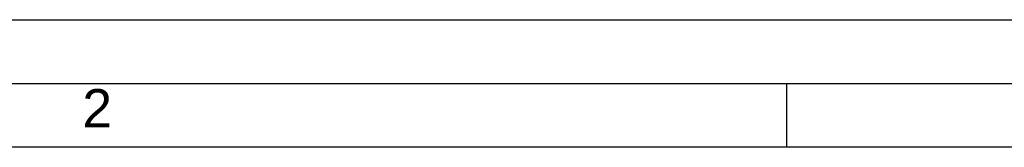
# Model space of a CAD drawing. Header units: millimetres. Extents: x 0 to 420, y 0 to 297.
# Tile 35 of 65: x 157 to 235, y 287 to 297. Entities that reach past the tile are written whole.
import ezdxf

# ---------------------------------------------------------------- set-up
doc = ezdxf.new("R2010")
doc.units = ezdxf.units.MM
doc.header["$LTSCALE"] = 23.1
doc.layers.get('0').update_dxf_attribs({"linetype": 'CONTINUOUS'})
doc.styles.add('TEXTSTYLE_2', font='arial.ttf')

msp = doc.modelspace()

# ---------------------------------------------------------------- linework, layer by layer
at = {"color": 2, "linetype": 'CONTINUOUS'}
for p, q in [((0, 297), (420, 297)), ((20, 292), (415, 292)), ((217.5, 287), (217.5, 292))]:
    msp.add_line(p, q, dxfattribs=at)
at = {"color": 7, "linetype": 'CONTINUOUS'}
msp.add_line((410, 287), (25, 287), dxfattribs=at)

# ---------------------------------------------------------------- texts
at = {"color": 2, "linetype": 'CONTINUOUS', "insert": (162.25598, 291.56194), "char_height": 3, "width": 2.330855, "attachment_point": 1, "line_spacing_factor": 0.9, "style": 'TEXTSTYLE_2'}
msp.add_mtext('2', dxfattribs=at)

doc.saveas('drawing.dxf')
